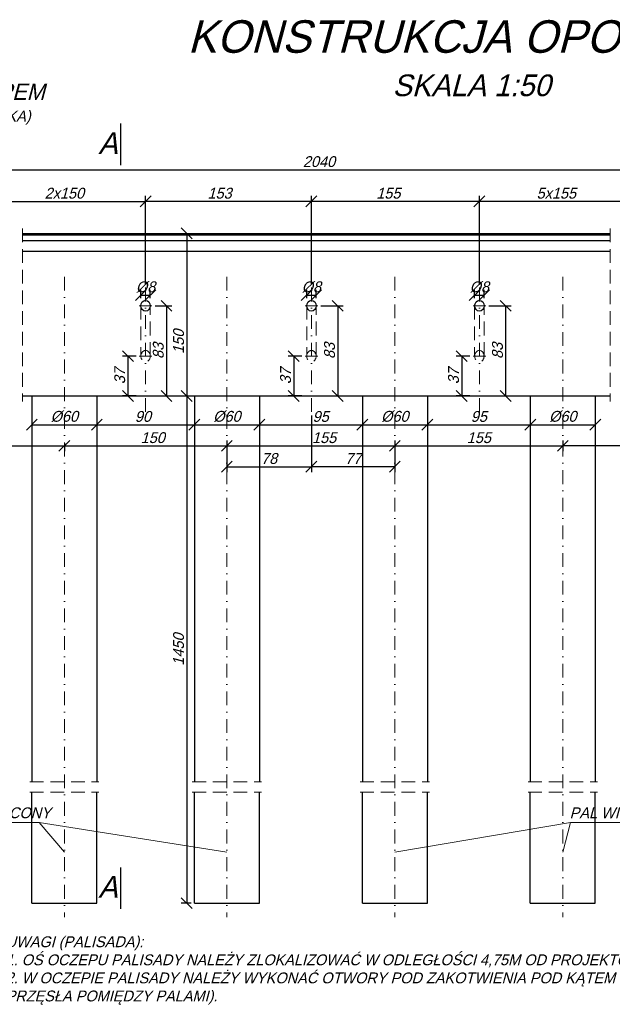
# Model space of a CAD drawing. Header units: millimetres. Extents: x -8866 to 77461, y -114325 to -28406.
# Tile 13 of 37: x 4760 to 5307, y -29314 to -28406. Entities that reach past the tile are written whole.
import ezdxf

# ---------------------------------------------------------------- set-up
doc = ezdxf.new("R2010")
doc.units = ezdxf.units.MM
doc.linetypes.add('DASHDOT', pattern=[25.4, 12.7, -6.35, 0, -6.35])
doc.linetypes.add('DASHED', pattern=[19.05, 12.7, -6.35])
for name, color, linetype, lineweight in [('3', 6, 'DASHED', 13), ('5', 3, 'Continuous', 13), ('6', 2, 'Continuous', 25), ('7', 4, 'DASHDOT', 13)]:
    doc.layers.add(name, color=color, linetype=linetype, lineweight=lineweight)
doc.styles.get("Standard").update_dxf_attribs({"font": 'IC-isocp.shx', "oblique": 15})
doc.dimstyles.new('ISO-25', dxfattribs={"dimscale": 2, "dimtxt": 2.5, "dimasz": 2.5, "dimexe": 1.25, "dimexo": 0.625, "dimtad": 1, "dimtxsty": 'Standard', "dimblk": 'OBLIQUE', "dimcen": 2.5, "dimadec": 0, "dimazin": 0, "dimtfac": 1, "dimtmove": 0, "dimatfit": 3, "dimldrblk": 'OBLIQUE', "dimfxl": 1, "dimarcsym": 0})

# ---------------------------------------------------------------- blocks, each defined once
blk = doc.blocks.new('_Oblique')
at = {"color": 0, "linetype": 'ByBlock', "lineweight": -2}
blk.add_line((-0.5, -0.5), (0.5, 0.5), dxfattribs=at)
blk = doc.blocks.new('*D2905')
at = {"layer": '5', "color": 0, "lineweight": -2}
for p, q in [((4871.49, -28662.67), (4871.49, -28654.9)), ((4871.49, -28659.9), (4880.19, -28659.9)), ((4880.19, -28662.67), (4880.19, -28654.9))]:
    blk.add_line(p, q, dxfattribs=at)
at = {"layer": 'Defpoints', "color": 0}
for p in [(4880.19, -28659.9), (4871.49, -28665.67), (4880.19, -28665.67)]:
    blk.add_point(p, dxfattribs=at)
at = {"layer": '5', "color": 0, "lineweight": -2, "xscale": 10, "yscale": 10, "zscale": 10, "rotation": 180}
blk.add_blockref('_Oblique', (4871.49, -28659.9), dxfattribs=at)
at = {"layer": '5', "color": 0, "lineweight": -2, "xscale": 10, "yscale": 10, "zscale": 10}
blk.add_blockref('_Oblique', (4880.19, -28659.9), dxfattribs=at)
at = {"layer": '5', "color": 0, "insert": (4875.84, -28652.4), "char_height": 10, "attachment_point": 5}
blk.add_mtext('%%c8', dxfattribs=at)
blk = doc.blocks.new('*D2910')
at = {"layer": '5', "color": 0, "lineweight": -2}
for p, q in [((4650.84, -28798.9), (4650.84, -28803.9)), ((4650.84, -28798.9), (4800.84, -28798.9)), ((4800.84, -28796.58), (4800.84, -28803.9))]:
    blk.add_line(p, q, dxfattribs=at)
at = {"layer": 'Defpoints', "color": 0}
for p in [(4650.84, -28795.9), (4800.84, -28793.58), (4800.84, -28798.9)]:
    blk.add_point(p, dxfattribs=at)
at = {"layer": '5', "color": 0, "lineweight": -2, "xscale": 10, "yscale": 10, "zscale": 10, "rotation": 180}
blk.add_blockref('_Oblique', (4650.84, -28798.9), dxfattribs=at)
at = {"layer": '5', "color": 0, "lineweight": -2, "xscale": 10, "yscale": 10, "zscale": 10}
blk.add_blockref('_Oblique', (4800.84, -28798.9), dxfattribs=at)
at = {"layer": '5', "color": 0, "insert": (4725.84, -28791.4), "char_height": 10, "attachment_point": 5}
blk.add_mtext('2x150', dxfattribs=at)
blk = doc.blocks.new('*D2911')
at = {"layer": '5', "color": 0, "lineweight": -2}
for p, q in [((4770.84, -28755.91), (4770.84, -28784.37)), ((4830.84, -28755.91), (4830.84, -28784.37)), ((4770.84, -28779.37), (4830.84, -28779.37))]:
    blk.add_line(p, q, dxfattribs=at)
at = {"layer": 'Defpoints', "color": 0}
for p in [(4770.84, -28752.91), (4830.84, -28752.91), (4830.84, -28779.37)]:
    blk.add_point(p, dxfattribs=at)
at = {"layer": '5', "color": 0, "lineweight": -2, "xscale": 10, "yscale": 10, "zscale": 10, "rotation": 180}
blk.add_blockref('_Oblique', (4770.84, -28779.37), dxfattribs=at)
at = {"layer": '5', "color": 0, "lineweight": -2, "xscale": 10, "yscale": 10, "zscale": 10}
blk.add_blockref('_Oblique', (4830.84, -28779.37), dxfattribs=at)
at = {"layer": '5', "color": 0, "insert": (4800.84, -28771.87), "char_height": 10, "attachment_point": 5}
blk.add_mtext('%%c60', dxfattribs=at)
blk = doc.blocks.new('*D2912')
at = {"layer": '5', "color": 0, "lineweight": -2}
for p, q in [((4830.84, -28755.91), (4830.84, -28784.37)), ((4920.84, -28755.91), (4920.84, -28784.37)), ((4830.84, -28779.37), (4920.84, -28779.37))]:
    blk.add_line(p, q, dxfattribs=at)
at = {"layer": 'Defpoints', "color": 0}
for p in [(4830.84, -28752.91), (4920.84, -28752.91), (4920.84, -28779.37)]:
    blk.add_point(p, dxfattribs=at)
at = {"layer": '5', "color": 0, "lineweight": -2, "xscale": 10, "yscale": 10, "zscale": 10, "rotation": 180}
blk.add_blockref('_Oblique', (4830.84, -28779.37), dxfattribs=at)
at = {"layer": '5', "color": 0, "lineweight": -2, "xscale": 10, "yscale": 10, "zscale": 10}
blk.add_blockref('_Oblique', (4920.84, -28779.37), dxfattribs=at)
at = {"layer": '5', "color": 0, "insert": (4873.34, -28771.87), "char_height": 10, "attachment_point": 5}
blk.add_mtext('90', dxfattribs=at)
blk = doc.blocks.new('*D2913')
at = {"layer": '5', "color": 0, "lineweight": -2}
for p, q in [((4800.84, -28798.9), (4800.84, -28803.9)), ((4800.84, -28798.9), (4950.84, -28798.9)), ((4950.84, -28796.58), (4950.84, -28803.9))]:
    blk.add_line(p, q, dxfattribs=at)
at = {"layer": 'Defpoints', "color": 0}
for p in [(4800.84, -28795.9), (4950.84, -28793.58), (4950.84, -28798.9)]:
    blk.add_point(p, dxfattribs=at)
at = {"layer": '5', "color": 0, "lineweight": -2, "xscale": 10, "yscale": 10, "zscale": 10, "rotation": 180}
blk.add_blockref('_Oblique', (4800.84, -28798.9), dxfattribs=at)
at = {"layer": '5', "color": 0, "lineweight": -2, "xscale": 10, "yscale": 10, "zscale": 10}
blk.add_blockref('_Oblique', (4950.84, -28798.9), dxfattribs=at)
at = {"layer": '5', "color": 0, "insert": (4882.42, -28791.4), "char_height": 10, "attachment_point": 5}
blk.add_mtext('150', dxfattribs=at)
blk = doc.blocks.new('*D2914')
at = {"layer": '5', "color": 0, "lineweight": -2}
for p, q in [((4920.84, -28755.91), (4920.84, -28784.37)), ((4980.84, -28755.91), (4980.84, -28784.37)), ((4920.84, -28779.37), (4980.84, -28779.37))]:
    blk.add_line(p, q, dxfattribs=at)
at = {"layer": 'Defpoints', "color": 0}
for p in [(4920.84, -28752.91), (4980.84, -28752.91), (4980.84, -28779.37)]:
    blk.add_point(p, dxfattribs=at)
at = {"layer": '5', "color": 0, "lineweight": -2, "xscale": 10, "yscale": 10, "zscale": 10, "rotation": 180}
blk.add_blockref('_Oblique', (4920.84, -28779.37), dxfattribs=at)
at = {"layer": '5', "color": 0, "lineweight": -2, "xscale": 10, "yscale": 10, "zscale": 10}
blk.add_blockref('_Oblique', (4980.84, -28779.37), dxfattribs=at)
at = {"layer": '5', "color": 0, "insert": (4950.84, -28771.87), "char_height": 10, "attachment_point": 5}
blk.add_mtext('%%c60', dxfattribs=at)
blk = doc.blocks.new('*D2916')
at = {"layer": '5', "color": 0, "lineweight": -2}
for p, q in [((4884.66, -28669.72), (4900.1, -28669.72)), ((4895.1, -28669.72), (4895.1, -28752.91)), ((4884.66, -28752.91), (4900.1, -28752.91))]:
    blk.add_line(p, q, dxfattribs=at)
at = {"layer": 'Defpoints', "color": 0}
for p in [(4881.66, -28669.72), (4881.66, -28752.91), (4895.1, -28752.91)]:
    blk.add_point(p, dxfattribs=at)
at = {"layer": '5', "color": 0, "lineweight": -2, "xscale": 10, "yscale": 10, "zscale": 10}
for p, rotation in [((4895.1, -28669.72), 90), ((4895.1, -28752.91), 270)]:
    blk.add_blockref('_Oblique', p, dxfattribs=dict(at, rotation=rotation))
at = {"layer": '5', "color": 0, "insert": (4887.6, -28711.31), "char_height": 10, "attachment_point": 5, "rotation": 90}
blk.add_mtext('83', dxfattribs=at)
blk = doc.blocks.new('*D2920')
at = {"layer": '5', "color": 0, "lineweight": -2}
for p, q in [((4897.08, -28602.91), (4918.79, -28602.91)), ((4913.79, -28602.91), (4913.79, -28752.91)), ((4897.08, -28752.91), (4918.79, -28752.91))]:
    blk.add_line(p, q, dxfattribs=at)
at = {"layer": 'Defpoints', "color": 0}
for p in [(4894.08, -28602.91), (4894.08, -28752.91), (4913.79, -28752.91)]:
    blk.add_point(p, dxfattribs=at)
at = {"layer": '5', "color": 0, "lineweight": -2, "xscale": 10, "yscale": 10, "zscale": 10}
for p, rotation in [((4913.79, -28602.91), 90), ((4913.79, -28752.91), 270)]:
    blk.add_blockref('_Oblique', p, dxfattribs=dict(at, rotation=rotation))
at = {"layer": '5', "color": 0, "insert": (4906.29, -28702.91), "char_height": 10, "attachment_point": 5, "rotation": 90}
blk.add_mtext('150', dxfattribs=at)
blk = doc.blocks.new('*D2921')
at = {"layer": '5', "color": 0, "lineweight": -2}
for p, q in [((4897.08, -28752.91), (4918.79, -28752.91)), ((4913.79, -28752.91), (4913.79, -29220.77)), ((4917.84, -29220.77), (4908.79, -29220.77))]:
    blk.add_line(p, q, dxfattribs=at)
at = {"layer": 'Defpoints', "color": 0}
for p in [(4894.08, -28752.91), (4913.79, -29220.77), (4920.84, -29220.77)]:
    blk.add_point(p, dxfattribs=at)
at = {"layer": '5', "color": 0, "lineweight": -2, "xscale": 10, "yscale": 10, "zscale": 10}
for p, rotation in [((4913.79, -28752.91), 90), ((4913.79, -29220.77), 270)]:
    blk.add_blockref('_Oblique', p, dxfattribs=dict(at, rotation=rotation))
at = {"layer": '5', "color": 0, "insert": (4906.29, -28986.84), "char_height": 10, "attachment_point": 5, "rotation": 90}
blk.add_mtext('1450', dxfattribs=at)
blk = doc.blocks.new('*D2923')
at = {"layer": '5', "color": 0, "lineweight": -2}
for p, q in [((4400.84, -28604.91), (4400.84, -28539.29)), ((4400.84, -28544.29), (5670.84, -28544.29)), ((5670.84, -28604.91), (5670.84, -28539.29))]:
    blk.add_line(p, q, dxfattribs=at)
at = {"layer": 'Defpoints', "color": 0}
for p in [(5670.84, -28544.29), (4400.84, -28607.91), (5670.84, -28607.91)]:
    blk.add_point(p, dxfattribs=at)
at = {"layer": '5', "color": 0, "lineweight": -2, "xscale": 10, "yscale": 10, "zscale": 10, "rotation": 180}
blk.add_blockref('_Oblique', (4400.84, -28544.29), dxfattribs=at)
at = {"layer": '5', "color": 0, "lineweight": -2, "xscale": 10, "yscale": 10, "zscale": 10}
blk.add_blockref('_Oblique', (5670.84, -28544.29), dxfattribs=at)
at = {"layer": '5', "color": 0, "insert": (5035.84, -28536.79), "char_height": 10, "attachment_point": 5}
blk.add_mtext('2040', dxfattribs=at)
blk = doc.blocks.new('*D2924')
at = {"layer": '5', "color": 0, "lineweight": -2}
for p, q in [((4950.84, -28793.89), (4950.84, -28803.9)), ((4950.84, -28798.9), (5105.84, -28798.9)), ((5105.84, -28793.89), (5105.84, -28803.9))]:
    blk.add_line(p, q, dxfattribs=at)
at = {"layer": 'Defpoints', "color": 0}
for p in [(4950.84, -28790.89), (5105.84, -28790.89), (5105.84, -28798.9)]:
    blk.add_point(p, dxfattribs=at)
at = {"layer": '5', "color": 0, "lineweight": -2, "xscale": 10, "yscale": 10, "zscale": 10, "rotation": 180}
blk.add_blockref('_Oblique', (4950.84, -28798.9), dxfattribs=at)
at = {"layer": '5', "color": 0, "lineweight": -2, "xscale": 10, "yscale": 10, "zscale": 10}
blk.add_blockref('_Oblique', (5105.84, -28798.9), dxfattribs=at)
at = {"layer": '5', "color": 0, "insert": (5040.56, -28791.4), "char_height": 10, "attachment_point": 5}
blk.add_mtext('155', dxfattribs=at)
blk = doc.blocks.new('*D2927')
at = {"layer": '5', "color": 0, "lineweight": -2}
for p, q in [((4725.84, -28649.91), (4725.84, -28568.44)), ((4875.84, -28649.91), (4875.84, -28568.44)), ((4725.84, -28573.44), (4875.84, -28573.44))]:
    blk.add_line(p, q, dxfattribs=at)
at = {"layer": 'Defpoints', "color": 0}
for p in [(4875.84, -28573.44), (4725.84, -28652.91), (4875.84, -28652.91)]:
    blk.add_point(p, dxfattribs=at)
at = {"layer": '5', "color": 0, "lineweight": -2, "xscale": 10, "yscale": 10, "zscale": 10, "rotation": 180}
blk.add_blockref('_Oblique', (4725.84, -28573.44), dxfattribs=at)
at = {"layer": '5', "color": 0, "lineweight": -2, "xscale": 10, "yscale": 10, "zscale": 10}
blk.add_blockref('_Oblique', (4875.84, -28573.44), dxfattribs=at)
at = {"layer": '5', "color": 0, "insert": (4800.84, -28565.94), "char_height": 10, "attachment_point": 5}
blk.add_mtext('2x150', dxfattribs=at)
blk = doc.blocks.new('*D2930')
at = {"layer": '5', "color": 0, "lineweight": -2}
for p, q in [((4867.01, -28716.19), (4854.52, -28716.19)), ((4859.52, -28716.19), (4859.52, -28752.91)), ((4867.01, -28752.91), (4854.52, -28752.91))]:
    blk.add_line(p, q, dxfattribs=at)
at = {"layer": 'Defpoints', "color": 0}
for p in [(4870.01, -28716.19), (4859.52, -28752.91), (4870.01, -28752.91)]:
    blk.add_point(p, dxfattribs=at)
at = {"layer": '5', "color": 0, "lineweight": -2, "xscale": 10, "yscale": 10, "zscale": 10}
for p, rotation in [((4859.52, -28716.19), 90), ((4859.52, -28752.91), 270)]:
    blk.add_blockref('_Oblique', p, dxfattribs=dict(at, rotation=rotation))
at = {"layer": '5', "color": 0, "insert": (4852.02, -28734.55), "char_height": 10, "attachment_point": 5, "rotation": 90}
blk.add_mtext('37', dxfattribs=at)
blk = doc.blocks.new('*D2931')
at = {"layer": '5', "color": 0, "lineweight": -2}
for p, q in [((5028.84, -28771.06), (5028.84, -28823.11)), ((4950.84, -28803.24), (4950.84, -28823.11)), ((4950.84, -28818.11), (5028.84, -28818.11))]:
    blk.add_line(p, q, dxfattribs=at)
at = {"layer": 'Defpoints', "color": 0}
for p in [(5028.84, -28768.06), (4950.84, -28800.24), (5028.84, -28818.11)]:
    blk.add_point(p, dxfattribs=at)
at = {"layer": '5', "color": 0, "lineweight": -2, "xscale": 10, "yscale": 10, "zscale": 10, "rotation": 180}
blk.add_blockref('_Oblique', (4950.84, -28818.11), dxfattribs=at)
at = {"layer": '5', "color": 0, "lineweight": -2, "xscale": 10, "yscale": 10, "zscale": 10}
blk.add_blockref('_Oblique', (5028.84, -28818.11), dxfattribs=at)
at = {"layer": '5', "color": 0, "insert": (4989.84, -28810.61), "char_height": 10, "attachment_point": 5}
blk.add_mtext('78', dxfattribs=at)
blk = doc.blocks.new('*D2932')
at = {"layer": '5', "color": 0, "lineweight": -2}
for p, q in [((4875.84, -28649.91), (4875.84, -28568.44)), ((5028.84, -28649.91), (5028.84, -28568.44)), ((5028.84, -28573.44), (4875.84, -28573.44))]:
    blk.add_line(p, q, dxfattribs=at)
at = {"layer": 'Defpoints', "color": 0}
for p in [(4875.84, -28573.44), (4875.84, -28652.91), (5028.84, -28652.91)]:
    blk.add_point(p, dxfattribs=at)
at = {"layer": '5', "color": 0, "lineweight": -2, "xscale": 10, "yscale": 10, "zscale": 10, "rotation": 180}
blk.add_blockref('_Oblique', (4875.84, -28573.44), dxfattribs=at)
at = {"layer": '5', "color": 0, "lineweight": -2, "xscale": 10, "yscale": 10, "zscale": 10}
blk.add_blockref('_Oblique', (5028.84, -28573.44), dxfattribs=at)
at = {"layer": '5', "color": 0, "insert": (4944.09, -28565.94), "char_height": 10, "attachment_point": 5}
blk.add_mtext('153', dxfattribs=at)
blk = doc.blocks.new('*D2956')
at = {"layer": '5', "color": 0, "lineweight": -2}
for p, q in [((5028.84, -28771.06), (5028.84, -28823.11)), ((5105.84, -28801.9), (5105.84, -28823.11)), ((5105.84, -28818.11), (5028.84, -28818.11))]:
    blk.add_line(p, q, dxfattribs=at)
at = {"layer": 'Defpoints', "color": 0}
for p in [(5028.84, -28768.06), (5105.84, -28798.9), (5028.84, -28818.11)]:
    blk.add_point(p, dxfattribs=at)
at = {"layer": '5', "color": 0, "lineweight": -2, "xscale": 10, "yscale": 10, "zscale": 10, "rotation": 180}
blk.add_blockref('_Oblique', (5028.84, -28818.11), dxfattribs=at)
at = {"layer": '5', "color": 0, "lineweight": -2, "xscale": 10, "yscale": 10, "zscale": 10}
blk.add_blockref('_Oblique', (5105.84, -28818.11), dxfattribs=at)
at = {"layer": '5', "color": 0, "insert": (5067.34, -28810.61), "char_height": 10, "attachment_point": 5}
blk.add_mtext('77', dxfattribs=at)
blk = doc.blocks.new('*D2957')
at = {"layer": '5', "color": 0, "lineweight": -2}
for p, q in [((5024.49, -28662.67), (5024.49, -28654.9)), ((5024.49, -28659.9), (5033.19, -28659.9)), ((5033.19, -28662.67), (5033.19, -28654.9))]:
    blk.add_line(p, q, dxfattribs=at)
at = {"layer": 'Defpoints', "color": 0}
for p in [(5033.19, -28659.9), (5024.49, -28665.67), (5033.19, -28665.67)]:
    blk.add_point(p, dxfattribs=at)
at = {"layer": '5', "color": 0, "lineweight": -2, "xscale": 10, "yscale": 10, "zscale": 10, "rotation": 180}
blk.add_blockref('_Oblique', (5024.49, -28659.9), dxfattribs=at)
at = {"layer": '5', "color": 0, "lineweight": -2, "xscale": 10, "yscale": 10, "zscale": 10}
blk.add_blockref('_Oblique', (5033.19, -28659.9), dxfattribs=at)
at = {"layer": '5', "color": 0, "insert": (5028.84, -28652.4), "char_height": 10, "attachment_point": 5}
blk.add_mtext('%%c8', dxfattribs=at)
blk = doc.blocks.new('*D2958')
at = {"layer": '5', "color": 0, "lineweight": -2}
for p, q in [((5075.84, -28755.91), (5075.84, -28784.37)), ((5135.84, -28755.91), (5135.84, -28784.37)), ((5075.84, -28779.37), (5135.84, -28779.37))]:
    blk.add_line(p, q, dxfattribs=at)
at = {"layer": 'Defpoints', "color": 0}
for p in [(5075.84, -28752.91), (5135.84, -28752.91), (5135.84, -28779.37)]:
    blk.add_point(p, dxfattribs=at)
at = {"layer": '5', "color": 0, "lineweight": -2, "xscale": 10, "yscale": 10, "zscale": 10, "rotation": 180}
blk.add_blockref('_Oblique', (5075.84, -28779.37), dxfattribs=at)
at = {"layer": '5', "color": 0, "lineweight": -2, "xscale": 10, "yscale": 10, "zscale": 10}
blk.add_blockref('_Oblique', (5135.84, -28779.37), dxfattribs=at)
at = {"layer": '5', "color": 0, "insert": (5105.84, -28771.87), "char_height": 10, "attachment_point": 5}
blk.add_mtext('%%c60', dxfattribs=at)
blk = doc.blocks.new('*D2959')
at = {"layer": '5', "color": 0, "lineweight": -2}
for p, q in [((5037.66, -28669.72), (5058.1, -28669.72)), ((5053.1, -28669.72), (5053.1, -28752.91)), ((5037.66, -28752.91), (5058.1, -28752.91))]:
    blk.add_line(p, q, dxfattribs=at)
at = {"layer": 'Defpoints', "color": 0}
for p in [(5034.66, -28669.72), (5034.66, -28752.91), (5053.1, -28752.91)]:
    blk.add_point(p, dxfattribs=at)
at = {"layer": '5', "color": 0, "lineweight": -2, "xscale": 10, "yscale": 10, "zscale": 10}
for p, rotation in [((5053.1, -28669.72), 90), ((5053.1, -28752.91), 270)]:
    blk.add_blockref('_Oblique', p, dxfattribs=dict(at, rotation=rotation))
at = {"layer": '5', "color": 0, "insert": (5045.6, -28711.31), "char_height": 10, "attachment_point": 5, "rotation": 90}
blk.add_mtext('83', dxfattribs=at)
blk = doc.blocks.new('*D2960')
at = {"layer": '5', "color": 0, "lineweight": -2}
for p, q in [((5105.84, -28793.89), (5105.84, -28803.9)), ((5105.84, -28798.9), (5260.84, -28798.9)), ((5260.84, -28793.89), (5260.84, -28803.9))]:
    blk.add_line(p, q, dxfattribs=at)
at = {"layer": 'Defpoints', "color": 0}
for p in [(5105.84, -28790.89), (5260.84, -28790.89), (5260.84, -28798.9)]:
    blk.add_point(p, dxfattribs=at)
at = {"layer": '5', "color": 0, "lineweight": -2, "xscale": 10, "yscale": 10, "zscale": 10, "rotation": 180}
blk.add_blockref('_Oblique', (5105.84, -28798.9), dxfattribs=at)
at = {"layer": '5', "color": 0, "lineweight": -2, "xscale": 10, "yscale": 10, "zscale": 10}
blk.add_blockref('_Oblique', (5260.84, -28798.9), dxfattribs=at)
at = {"layer": '5', "color": 0, "insert": (5183.34, -28791.4), "char_height": 10, "attachment_point": 5}
blk.add_mtext('155', dxfattribs=at)
blk = doc.blocks.new('*D2961')
at = {"layer": '5', "color": 0, "lineweight": -2}
for p, q in [((5020.01, -28716.19), (5007.52, -28716.19)), ((5012.52, -28716.19), (5012.52, -28752.91)), ((5020.01, -28752.91), (5007.52, -28752.91))]:
    blk.add_line(p, q, dxfattribs=at)
at = {"layer": 'Defpoints', "color": 0}
for p in [(5023.01, -28716.19), (5012.52, -28752.91), (5023.01, -28752.91)]:
    blk.add_point(p, dxfattribs=at)
at = {"layer": '5', "color": 0, "lineweight": -2, "xscale": 10, "yscale": 10, "zscale": 10}
for p, rotation in [((5012.52, -28716.19), 90), ((5012.52, -28752.91), 270)]:
    blk.add_blockref('_Oblique', p, dxfattribs=dict(at, rotation=rotation))
at = {"layer": '5', "color": 0, "insert": (5005.02, -28734.55), "char_height": 10, "attachment_point": 5, "rotation": 90}
blk.add_mtext('37', dxfattribs=at)
blk = doc.blocks.new('*D2962')
at = {"layer": '5', "color": 0, "lineweight": -2}
for p, q in [((5179.49, -28662.67), (5179.49, -28654.9)), ((5179.49, -28659.9), (5188.19, -28659.9)), ((5188.19, -28662.67), (5188.19, -28654.9))]:
    blk.add_line(p, q, dxfattribs=at)
at = {"layer": 'Defpoints', "color": 0}
for p in [(5188.19, -28659.9), (5179.49, -28665.67), (5188.19, -28665.67)]:
    blk.add_point(p, dxfattribs=at)
at = {"layer": '5', "color": 0, "lineweight": -2, "xscale": 10, "yscale": 10, "zscale": 10, "rotation": 180}
blk.add_blockref('_Oblique', (5179.49, -28659.9), dxfattribs=at)
at = {"layer": '5', "color": 0, "lineweight": -2, "xscale": 10, "yscale": 10, "zscale": 10}
blk.add_blockref('_Oblique', (5188.19, -28659.9), dxfattribs=at)
at = {"layer": '5', "color": 0, "insert": (5183.84, -28652.4), "char_height": 10, "attachment_point": 5}
blk.add_mtext('%%c8', dxfattribs=at)
blk = doc.blocks.new('*D2963')
at = {"layer": '5', "color": 0, "lineweight": -2}
for p, q in [((5230.84, -28755.91), (5230.84, -28784.37)), ((5290.84, -28755.91), (5290.84, -28784.37)), ((5230.84, -28779.37), (5290.84, -28779.37))]:
    blk.add_line(p, q, dxfattribs=at)
at = {"layer": 'Defpoints', "color": 0}
for p in [(5230.84, -28752.91), (5290.84, -28752.91), (5290.84, -28779.37)]:
    blk.add_point(p, dxfattribs=at)
at = {"layer": '5', "color": 0, "lineweight": -2, "xscale": 10, "yscale": 10, "zscale": 10, "rotation": 180}
blk.add_blockref('_Oblique', (5230.84, -28779.37), dxfattribs=at)
at = {"layer": '5', "color": 0, "lineweight": -2, "xscale": 10, "yscale": 10, "zscale": 10}
blk.add_blockref('_Oblique', (5290.84, -28779.37), dxfattribs=at)
at = {"layer": '5', "color": 0, "insert": (5260.84, -28771.87), "char_height": 10, "attachment_point": 5}
blk.add_mtext('%%c60', dxfattribs=at)
blk = doc.blocks.new('*D2964')
at = {"layer": '5', "color": 0, "lineweight": -2}
for p, q in [((5192.66, -28669.72), (5213.1, -28669.72)), ((5208.1, -28669.72), (5208.1, -28752.91)), ((5192.66, -28752.91), (5213.1, -28752.91))]:
    blk.add_line(p, q, dxfattribs=at)
at = {"layer": 'Defpoints', "color": 0}
for p in [(5189.66, -28669.72), (5189.66, -28752.91), (5208.1, -28752.91)]:
    blk.add_point(p, dxfattribs=at)
at = {"layer": '5', "color": 0, "lineweight": -2, "xscale": 10, "yscale": 10, "zscale": 10}
for p, rotation in [((5208.1, -28669.72), 90), ((5208.1, -28752.91), 270)]:
    blk.add_blockref('_Oblique', p, dxfattribs=dict(at, rotation=rotation))
at = {"layer": '5', "color": 0, "insert": (5200.6, -28711.31), "char_height": 10, "attachment_point": 5, "rotation": 90}
blk.add_mtext('83', dxfattribs=at)
blk = doc.blocks.new('*D2965')
at = {"layer": '5', "color": 0, "lineweight": -2}
for p, q in [((5260.84, -28793.89), (5260.84, -28803.9)), ((5415.84, -28798.9), (5260.84, -28798.9)), ((5415.84, -28793.89), (5415.84, -28803.9))]:
    blk.add_line(p, q, dxfattribs=at)
at = {"layer": 'Defpoints', "color": 0}
for p in [(5260.84, -28790.89), (5260.84, -28798.9), (5415.84, -28790.89)]:
    blk.add_point(p, dxfattribs=at)
at = {"layer": '5', "color": 0, "lineweight": -2, "xscale": 10, "yscale": 10, "zscale": 10, "rotation": 180}
blk.add_blockref('_Oblique', (5260.84, -28798.9), dxfattribs=at)
at = {"layer": '5', "color": 0, "lineweight": -2, "xscale": 10, "yscale": 10, "zscale": 10}
blk.add_blockref('_Oblique', (5415.84, -28798.9), dxfattribs=at)
at = {"layer": '5', "color": 0, "insert": (5338.34, -28791.4), "char_height": 10, "attachment_point": 5}
blk.add_mtext('5x155', dxfattribs=at)
blk = doc.blocks.new('*D2966')
at = {"layer": '5', "color": 0, "lineweight": -2}
for p, q in [((5175.01, -28716.19), (5162.52, -28716.19)), ((5167.52, -28716.19), (5167.52, -28752.91)), ((5175.01, -28752.91), (5162.52, -28752.91))]:
    blk.add_line(p, q, dxfattribs=at)
at = {"layer": 'Defpoints', "color": 0}
for p in [(5178.01, -28716.19), (5167.52, -28752.91), (5178.01, -28752.91)]:
    blk.add_point(p, dxfattribs=at)
at = {"layer": '5', "color": 0, "lineweight": -2, "xscale": 10, "yscale": 10, "zscale": 10}
for p, rotation in [((5167.52, -28716.19), 90), ((5167.52, -28752.91), 270)]:
    blk.add_blockref('_Oblique', p, dxfattribs=dict(at, rotation=rotation))
at = {"layer": '5', "color": 0, "insert": (5160.02, -28734.55), "char_height": 10, "attachment_point": 5, "rotation": 90}
blk.add_mtext('37', dxfattribs=at)
blk = doc.blocks.new('*D2967')
at = {"layer": '5', "color": 0, "lineweight": -2}
for p, q in [((4980.84, -28755.91), (4980.84, -28784.37)), ((5075.84, -28755.91), (5075.84, -28784.37)), ((4980.84, -28779.37), (5075.84, -28779.37))]:
    blk.add_line(p, q, dxfattribs=at)
at = {"layer": 'Defpoints', "color": 0}
for p in [(4980.84, -28752.91), (5075.84, -28752.91), (5075.84, -28779.37)]:
    blk.add_point(p, dxfattribs=at)
at = {"layer": '5', "color": 0, "lineweight": -2, "xscale": 10, "yscale": 10, "zscale": 10, "rotation": 180}
blk.add_blockref('_Oblique', (4980.84, -28779.37), dxfattribs=at)
at = {"layer": '5', "color": 0, "lineweight": -2, "xscale": 10, "yscale": 10, "zscale": 10}
blk.add_blockref('_Oblique', (5075.84, -28779.37), dxfattribs=at)
at = {"layer": '5', "color": 0, "insert": (5037.36, -28771.87), "char_height": 10, "attachment_point": 5}
blk.add_mtext('95', dxfattribs=at)
blk = doc.blocks.new('*D2968')
at = {"layer": '5', "color": 0, "lineweight": -2}
for p, q in [((5135.84, -28755.91), (5135.84, -28784.37)), ((5230.84, -28755.91), (5230.84, -28784.37)), ((5135.84, -28779.37), (5230.84, -28779.37))]:
    blk.add_line(p, q, dxfattribs=at)
at = {"layer": 'Defpoints', "color": 0}
for p in [(5135.84, -28752.91), (5230.84, -28752.91), (5230.84, -28779.37)]:
    blk.add_point(p, dxfattribs=at)
at = {"layer": '5', "color": 0, "lineweight": -2, "xscale": 10, "yscale": 10, "zscale": 10, "rotation": 180}
blk.add_blockref('_Oblique', (5135.84, -28779.37), dxfattribs=at)
at = {"layer": '5', "color": 0, "lineweight": -2, "xscale": 10, "yscale": 10, "zscale": 10}
blk.add_blockref('_Oblique', (5230.84, -28779.37), dxfattribs=at)
at = {"layer": '5', "color": 0, "insert": (5183.34, -28771.87), "char_height": 10, "attachment_point": 5}
blk.add_mtext('95', dxfattribs=at)
blk = doc.blocks.new('*D2969')
at = {"layer": '5', "color": 0, "lineweight": -2}
for p, q in [((5028.84, -28649.91), (5028.84, -28568.44)), ((5183.84, -28649.91), (5183.84, -28568.44)), ((5183.84, -28573.44), (5028.84, -28573.44))]:
    blk.add_line(p, q, dxfattribs=at)
at = {"layer": 'Defpoints', "color": 0}
for p in [(5028.84, -28573.44), (5028.84, -28652.91), (5183.84, -28652.91)]:
    blk.add_point(p, dxfattribs=at)
at = {"layer": '5', "color": 0, "lineweight": -2, "xscale": 10, "yscale": 10, "zscale": 10, "rotation": 180}
blk.add_blockref('_Oblique', (5028.84, -28573.44), dxfattribs=at)
at = {"layer": '5', "color": 0, "lineweight": -2, "xscale": 10, "yscale": 10, "zscale": 10}
blk.add_blockref('_Oblique', (5183.84, -28573.44), dxfattribs=at)
at = {"layer": '5', "color": 0, "insert": (5099.84, -28565.94), "char_height": 10, "attachment_point": 5}
blk.add_mtext('155', dxfattribs=at)
blk = doc.blocks.new('*D3083')
at = {"layer": '5', "color": 0, "lineweight": -2}
for p, q in [((5183.84, -28649.91), (5183.84, -28568.44)), ((5338.84, -28649.91), (5338.84, -28568.44)), ((5338.84, -28573.44), (5183.84, -28573.44))]:
    blk.add_line(p, q, dxfattribs=at)
at = {"layer": 'Defpoints', "color": 0}
for p in [(5183.84, -28573.44), (5183.84, -28652.91), (5338.84, -28652.91)]:
    blk.add_point(p, dxfattribs=at)
at = {"layer": '5', "color": 0, "lineweight": -2, "xscale": 10, "yscale": 10, "zscale": 10, "rotation": 180}
blk.add_blockref('_Oblique', (5183.84, -28573.44), dxfattribs=at)
at = {"layer": '5', "color": 0, "lineweight": -2, "xscale": 10, "yscale": 10, "zscale": 10}
blk.add_blockref('_Oblique', (5338.84, -28573.44), dxfattribs=at)
at = {"layer": '5', "color": 0, "insert": (5254.84, -28565.94), "char_height": 10, "attachment_point": 5}
blk.add_mtext('5x155', dxfattribs=at)

msp = doc.modelspace()

# ---------------------------------------------------------------- linework, layer by layer
for p, q in [((4852.926, -28539.894), (4852.926, -28501.701)), ((4852.926, -29225.881), (4852.926, -29187.688))]:
    msp.add_line(p, q)
at = {"layer": '3'}
for p, q in [((4762.132, -28598.35), (4762.132, -28758.147)), ((5304.576, -28598.35), (5304.576, -28758.147)), ((4871.486, -28669.718), (4871.488, -28716.188)), ((4880.189, -28716.044), (4880.187, -28669.718)), ((5024.486, -28669.718), (5024.488, -28716.188)), ((5033.189, -28716.044), (5033.187, -28669.718)), ((5179.486, -28669.718), (5179.488, -28716.188)), ((5188.189, -28716.044), (5188.187, -28669.718)), ((4768.895, -29108.795), (4832.782, -29108.795)), ((4918.895, -29108.795), (4982.782, -29108.795)), ((5073.895, -29108.795), (5137.782, -29108.795)), ((5228.895, -29108.795), (5292.782, -29108.795)), ((4768.895, -29118.383), (4832.782, -29118.383)), ((4918.895, -29118.383), (4982.782, -29118.383)), ((5073.895, -29118.383), (5137.782, -29118.383)), ((5228.895, -29118.383), (5292.782, -29118.383))]:
    msp.add_line(p, q, dxfattribs=at)
for centre in [(4875.838, -28716.188), (5028.838, -28716.188), (5183.838, -28716.188)]:
    msp.add_ellipse(centre, major_axis=(0, 5.192), ratio=0.8379648, dxfattribs=at)
at = {"layer": '5'}
for p, q in [((4777.548, -29146.471), (4691.411, -29146.471)), ((4777.548, -29146.471), (4800.838, -29173.715)), ((4777.548, -29146.471), (4950.838, -29173.715)), ((5267.945, -29146.471), (5105.838, -29173.715)), ((5267.945, -29146.471), (5260.838, -29173.715)), ((5366.51, -29146.471), (5267.945, -29146.471))]:
    msp.add_line(p, q, dxfattribs=at)
at = {"layer": '6'}
for p, q in [((4762.132, -28602.906), (5304.576, -28602.906)), ((4762.132, -28604.406), (5304.576, -28604.406)), ((4762.132, -28609.406), (5304.576, -28609.406)), ((4762.132, -28619.406), (5304.576, -28619.406)), ((4762.132, -28752.906), (5304.576, -28752.906)), ((4770.838, -28752.906), (4770.838, -29108.795)), ((4830.838, -28752.906), (4830.838, -29108.795)), ((4920.838, -28752.906), (4920.838, -29108.795)), ((4980.838, -28752.906), (4980.838, -29108.795)), ((5075.838, -28752.906), (5075.838, -29108.795)), ((5135.838, -28752.906), (5135.838, -29108.795)), ((5230.838, -28752.906), (5230.838, -29108.795)), ((5290.838, -28752.906), (5290.838, -29108.795)), ((4770.838, -29220.775), (4770.838, -29118.383)), ((4830.838, -29220.775), (4830.838, -29118.383)), ((4920.838, -29220.775), (4920.838, -29118.383)), ((4980.838, -29220.775), (4980.838, -29118.383)), ((5075.838, -29220.775), (5075.838, -29118.383)), ((5135.838, -29220.775), (5135.838, -29118.383)), ((5230.838, -29220.775), (5230.838, -29118.383)), ((5290.838, -29220.775), (5290.838, -29118.383)), ((4770.838, -29220.775), (4830.838, -29220.775)), ((4920.838, -29220.775), (4980.838, -29220.775)), ((5075.838, -29220.775), (5135.838, -29220.775)), ((5230.838, -29220.775), (5290.838, -29220.775))]:
    msp.add_line(p, q, dxfattribs=at)
for centre in [(4875.838, -28669.718), (5028.838, -28669.718), (5183.838, -28669.718)]:
    msp.add_ellipse(centre, major_axis=(0, 5), ratio=0.8700974, dxfattribs=at)
at = {"layer": '7'}
for p, q in [((4800.838, -28642.906), (4800.838, -29233.625)), ((4950.838, -28642.906), (4950.838, -29233.625)), ((5105.838, -28642.906), (5105.838, -29233.625)), ((5260.838, -28642.906), (5260.838, -29233.625)), ((4875.838, -28652.906), (4875.838, -28768.063)), ((5028.838, -28652.906), (5028.838, -28768.063)), ((5183.838, -28652.906), (5183.838, -28768.063)), ((4881.662, -28669.718), (4870.014, -28669.718)), ((5034.662, -28669.718), (5023.014, -28669.718)), ((5189.662, -28669.718), (5178.014, -28669.718)), ((4881.662, -28716.188), (4870.014, -28716.188)), ((5034.662, -28716.188), (5023.014, -28716.188)), ((5189.662, -28716.188), (5178.014, -28716.188))]:
    msp.add_line(p, q, dxfattribs=at)

# ---------------------------------------------------------------- texts
at = {"attachment_point": 2}
for s, insert, char_height, width in [('\\pxt4.9967;KONSTRUKCJA OPOROWA\\P{\\H0.666667x;SKALA 1:50}', (5176.494, -28406.355), 30, 545.60189), ('\\pxt4.9967;PALISADA Z OCZEPEM \\P{\\H0.6667x;(WIDOK OD DOŁU OSUWISKA)}', (4672.412, -28464.772), 15, 497.84283), ('\\pxt4.9967;{\\Fic-isocp.shx|c1;A}', (4841.09, -28509.729), 20, 396.18137), ('\\pxt4.9967;{\\Fic-isocp.shx|c1;A}', (4841.09, -29195.716), 20, 396.18137)]:
    msp.add_mtext(s, dxfattribs=dict(at, insert=insert, char_height=char_height, width=width))
at = {"layer": '5', "char_height": 10}
for s, insert, width, attachment_point in [('\\pxt49.9667;{\\Fic-isocp.shx|c1;PAL WIERCONY', (4737.134, -29132.389), 198.44917, 2), ('\\pxt49.9667;{\\Fic-isocp.shx|c1;PAL WIERCONY', (5318.43, -29132.389), 198.44917, 2), ('{\\Fic-isocp.shx|c1;UWAGI (PALISADA):\\P1. OŚ OCZEPU PALISADY NALEŻY ZLOKALIZOWAĆ W ODLEGŁOŚCI 4,75M OD PROJEKTOWANEJ OSI JEZDNI.\\P2. W OCZEPIE PALISADY NALEŻY WYKONAĆ OTWORY POD ZAKOTWIENIA POD KĄTEM 30%%D DO POZIOMU MIJANKOWO WZGLĘDEM PALI (W ŚRODKU ROZPIĘTOŚCI PRZĘSŁA POMIĘDZY PALAMI). }', (4746.64, -29251.336), 1071.56425, 1)]:
    msp.add_mtext(s, dxfattribs=dict(at, insert=insert, width=width, attachment_point=attachment_point))

# ---------------------------------------------------------------- dimensions: what is measured, and where the dimension line sits
at = {"layer": '5'}
for base, p1, p2, text, override, picture, middle in [((5670.838, -28544.29), (4400.838, -28607.906), (5670.838, -28607.906), '2040', {"dimtxt": 5, "dimasz": 5, "dimexe": 2.5, "dimexo": 1.5, "dimgap": 1.5, "dimdec": 0, "dimtxsty": 'Standard'}, '*D2923', (5035.838, -28544.29)), ((4875.838, -28573.443), (4725.838, -28652.906), (4875.838, -28652.906), '2x<>', {"dimtxt": 5, "dimasz": 5, "dimexe": 2.5, "dimexo": 1.5, "dimgap": 1.5, "dimdec": 0, "dimtxsty": 'Standard'}, '*D2927', (4800.838, -28573.443)), ((4880.189, -28659.899), (4871.486, -28665.671), (4880.189, -28665.671), '%%c8', {"dimtxt": 5, "dimasz": 5, "dimexe": 2.5, "dimexo": 1.5, "dimgap": 1.5, "dimdec": 0}, '*D2905', (4875.837, -28659.899)), ((5033.189, -28659.899), (5024.486, -28665.671), (5033.189, -28665.671), '%%c8', {"dimtxt": 5, "dimasz": 5, "dimexe": 2.5, "dimexo": 1.5, "dimgap": 1.5, "dimdec": 0}, '*D2957', (5028.837, -28659.899)), ((5188.189, -28659.899), (5179.486, -28665.671), (5188.189, -28665.671), '%%c8', {"dimtxt": 5, "dimasz": 5, "dimexe": 2.5, "dimexo": 1.5, "dimgap": 1.5, "dimdec": 0}, '*D2962', (5183.837, -28659.899)), ((4800.838, -28798.904), (4650.838, -28795.904), (4800.838, -28793.58), '2x<>', {"dimtxt": 5, "dimasz": 5, "dimexe": 2.5, "dimexo": 1.5, "dimgap": 1.5, "dimdec": 0, "dimtxsty": 'Standard'}, '*D2910', (4725.838, -28798.904))]:
    dim = msp.add_linear_dim(base=base, p1=p1, p2=p2, text=text, dimstyle='ISO-25', override=override, dxfattribs=at)
    dim.commit()
    dim.dimension.update_dxf_attribs({"geometry": picture, "text_midpoint": middle, "dimtype": 160})
for base, p1, p2, angle, picture, middle in [((4875.838, -28573.443), (5028.838, -28652.906), (4875.838, -28652.906), 180, '*D2932', (4944.088, -28573.443)), ((5028.838, -28573.443), (5183.838, -28652.906), (5028.838, -28652.906), 180, '*D2969', (5099.838, -28573.443)), ((4913.794, -28752.906), (4894.076, -28602.906), (4894.076, -28752.906), 90, '*D2920', (4913.794, -28702.906))]:
    dim = msp.add_linear_dim(base=base, p1=p1, p2=p2, angle=angle, dimstyle='ISO-25', override={"dimtxt": 5, "dimasz": 5, "dimexe": 2.5, "dimexo": 1.5, "dimgap": 1.5, "dimdec": 0}, dxfattribs=at)
    dim.commit()
    dim.dimension.update_dxf_attribs({"geometry": picture, "text_midpoint": middle, "dimtype": 160})
dim = msp.add_linear_dim(base=(5183.838, -28573.443), p1=(5338.838, -28652.906), p2=(5183.838, -28652.906), angle=180, text='5x<>', dimstyle='ISO-25', override={"dimtxt": 5, "dimasz": 5, "dimexe": 2.5, "dimexo": 1.5, "dimgap": 1.5, "dimdec": 0, "dimtxsty": 'Standard'}, dxfattribs=at)
dim.commit()
dim.dimension.update_dxf_attribs({"geometry": '*D3083', "text_midpoint": (5254.838, -28573.443), "dimtype": 160})
for base, p1, p2, angle, override, picture, middle in [((4895.099, -28752.906), (4881.662, -28669.718), (4881.662, -28752.906), 90, {"dimtxt": 5, "dimasz": 5, "dimexe": 2.5, "dimexo": 1.5, "dimgap": 1.5, "dimdec": 0}, '*D2916', (4887.599, -28711.312)), ((5053.099, -28752.906), (5034.662, -28669.718), (5034.662, -28752.906), 90, {"dimtxt": 5, "dimasz": 5, "dimexe": 2.5, "dimexo": 1.5, "dimgap": 1.5, "dimdec": 0}, '*D2959', (5045.599, -28711.312)), ((5208.099, -28752.906), (5189.662, -28669.718), (5189.662, -28752.906), 90, {"dimtxt": 5, "dimasz": 5, "dimexe": 2.5, "dimexo": 1.5, "dimgap": 1.5, "dimdec": 0}, '*D2964', (5200.599, -28711.312)), ((4859.522, -28752.906), (4870.014, -28716.188), (4870.014, -28752.906), 90, {"dimtxt": 5, "dimasz": 5, "dimexe": 2.5, "dimexo": 1.5, "dimgap": 1.5, "dimdec": 0}, '*D2930', (4852.022, -28734.547)), ((5012.522, -28752.906), (5023.014, -28716.188), (5023.014, -28752.906), 90, {"dimtxt": 5, "dimasz": 5, "dimexe": 2.5, "dimexo": 1.5, "dimgap": 1.5, "dimdec": 0}, '*D2961', (5005.022, -28734.547)), ((5167.522, -28752.906), (5178.014, -28716.188), (5178.014, -28752.906), 90, {"dimtxt": 5, "dimasz": 5, "dimexe": 2.5, "dimexo": 1.5, "dimgap": 1.5, "dimdec": 0}, '*D2966', (5160.022, -28734.547)), ((5028.838, -28818.11), (5105.838, -28798.898), (5028.838, -28768.063), 180, {"dimtxt": 5, "dimasz": 5, "dimexe": 2.5, "dimexo": 1.5, "dimgap": 1.5, "dimdec": 1, "dimrnd": 0.5, "dimblk": 'Oblique'}, '*D2956', (5067.338, -28810.61))]:
    dim = msp.add_linear_dim(base=base, p1=p1, p2=p2, angle=angle, dimstyle='ISO-25', override=override, dxfattribs=at)
    dim.commit()
    dim.dimension.update_dxf_attribs({"geometry": picture, "text_midpoint": middle})
for base, p1, p2, text, override, picture, middle in [((4830.838, -28779.372), (4770.838, -28752.906), (4830.838, -28752.906), '%%c<>', {"dimtxt": 5, "dimasz": 5, "dimexe": 2.5, "dimexo": 1.5, "dimgap": 1.5, "dimdec": 0}, '*D2911', (4800.838, -28771.868)), ((4980.838, -28779.372), (4920.838, -28752.906), (4980.838, -28752.906), '%%c<>', {"dimtxt": 5, "dimasz": 5, "dimexe": 2.5, "dimexo": 1.5, "dimgap": 1.5, "dimdec": 0}, '*D2914', (4950.838, -28771.868)), ((5135.838, -28779.372), (5075.838, -28752.906), (5135.838, -28752.906), '%%c<>', {"dimtxt": 5, "dimasz": 5, "dimexe": 2.5, "dimexo": 1.5, "dimgap": 1.5, "dimdec": 0}, '*D2958', (5105.838, -28771.868)), ((5290.838, -28779.372), (5230.838, -28752.906), (5290.838, -28752.906), '%%c<>', {"dimtxt": 5, "dimasz": 5, "dimexe": 2.5, "dimexo": 1.5, "dimgap": 1.5, "dimdec": 0}, '*D2963', (5260.838, -28771.868)), ((5260.838, -28798.904), (5415.838, -28790.892), (5260.838, -28790.892), '5x<>', {"dimtxt": 5, "dimasz": 5, "dimexe": 2.5, "dimexo": 1.5, "dimgap": 1.5, "dimdec": 0, "dimtxsty": 'Standard'}, '*D2965', (5338.338, -28791.404))]:
    dim = msp.add_linear_dim(base=base, p1=p1, p2=p2, text=text, dimstyle='ISO-25', override=override, dxfattribs=at)
    dim.commit()
    dim.dimension.update_dxf_attribs({"geometry": picture, "text_midpoint": middle})
for base, p1, p2, override, picture, middle in [((4920.838, -28779.372), (4830.838, -28752.906), (4920.838, -28752.906), {"dimtxt": 5, "dimasz": 5, "dimexe": 2.5, "dimexo": 1.5, "dimgap": 1.5, "dimdec": 1, "dimrnd": 0.5, "dimblk": 'Oblique'}, '*D2912', (4873.338, -28779.372)), ((5075.838, -28779.372), (4980.838, -28752.906), (5075.838, -28752.906), {"dimtxt": 5, "dimasz": 5, "dimexe": 2.5, "dimexo": 1.5, "dimgap": 1.5, "dimdec": 1, "dimrnd": 0.5, "dimblk": 'Oblique'}, '*D2967', (5037.364, -28779.372)), ((5230.838, -28779.372), (5135.838, -28752.906), (5230.838, -28752.906), {"dimtxt": 5, "dimasz": 5, "dimexe": 2.5, "dimexo": 1.5, "dimgap": 1.5, "dimdec": 1, "dimrnd": 0.5, "dimblk": 'Oblique'}, '*D2968', (5183.338, -28779.372)), ((4950.838, -28798.904), (4800.838, -28795.904), (4950.838, -28793.58), {"dimtxt": 5, "dimasz": 5, "dimexe": 2.5, "dimexo": 1.5, "dimgap": 1.5, "dimdec": 1, "dimrnd": 0.5, "dimblk": 'Oblique'}, '*D2913', (4882.416, -28798.904)), ((5105.838, -28798.904), (4950.838, -28790.892), (5105.838, -28790.892), {"dimtxt": 5, "dimasz": 5, "dimexe": 2.5, "dimexo": 1.5, "dimgap": 1.5, "dimdec": 0}, '*D2924', (5040.556, -28798.904))]:
    dim = msp.add_linear_dim(base=base, p1=p1, p2=p2, dimstyle='ISO-25', override=override, dxfattribs=at)
    dim.commit()
    dim.dimension.update_dxf_attribs({"geometry": picture, "text_midpoint": middle, "dimtype": 160})
dim = msp.add_linear_dim(base=(4913.794, -29220.775), p1=(4894.076, -28752.906), p2=(4920.838, -29220.775), angle=90, text='1450', dimstyle='ISO-25', override={"dimtxt": 5, "dimasz": 5, "dimexe": 2.5, "dimexo": 1.5, "dimgap": 1.5, "dimdec": 0, "dimtxsty": 'Standard'}, dxfattribs=at)
dim.commit()
dim.dimension.update_dxf_attribs({"geometry": '*D2921', "text_midpoint": (4906.29, -28986.84)})
for base, p1, p2, picture, middle in [((5028.838, -28818.11), (4950.838, -28800.242), (5028.838, -28768.063), '*D2931', (4989.838, -28810.61)), ((5260.838, -28798.904), (5105.838, -28790.892), (5260.838, -28790.892), '*D2960', (5183.338, -28791.404))]:
    dim = msp.add_linear_dim(base=base, p1=p1, p2=p2, dimstyle='ISO-25', override={"dimtxt": 5, "dimasz": 5, "dimexe": 2.5, "dimexo": 1.5, "dimgap": 1.5, "dimdec": 0}, dxfattribs=at)
    dim.commit()
    dim.dimension.update_dxf_attribs({"geometry": picture, "text_midpoint": middle})

doc.saveas('drawing.dxf')
